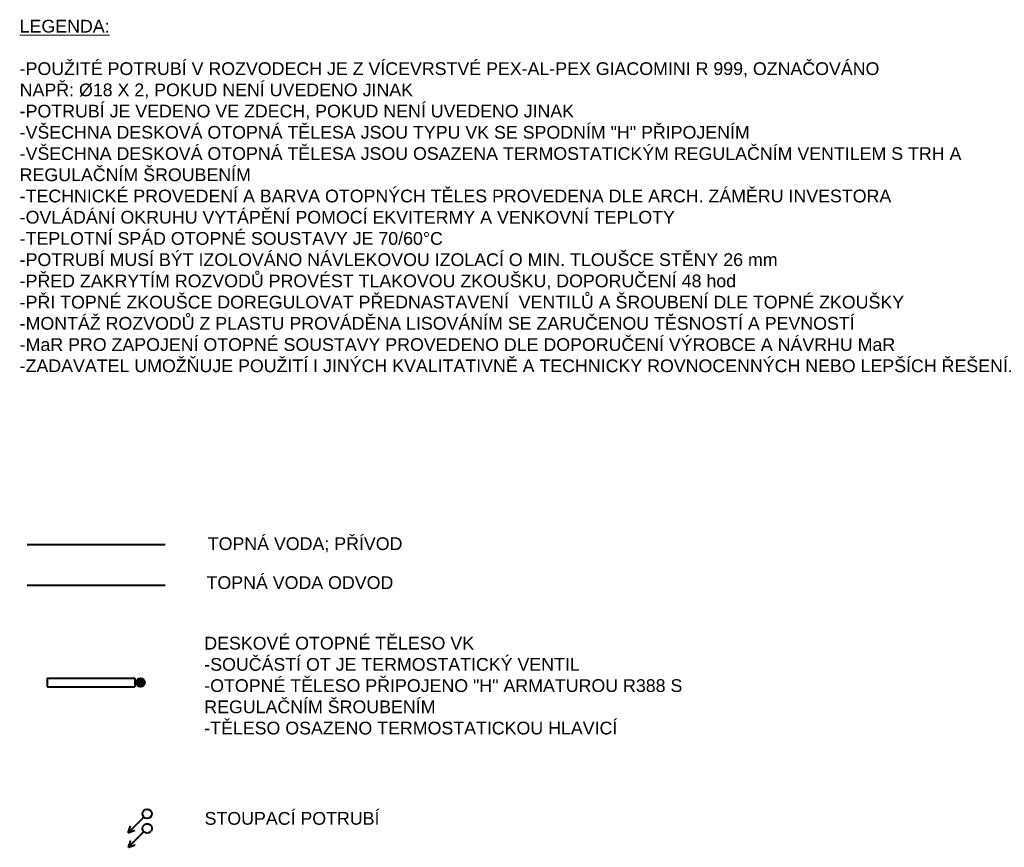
# Model space of a CAD drawing. Header units: millimetres. Extents: x 0 to 1216358, y -266558 to 2852.
# Tile 39 of 76: x 1146162 to 1157762, y -258440 to -248690. Entities that reach past the tile are written whole.
import ezdxf

# ---------------------------------------------------------------- set-up
doc = ezdxf.new("R2010")
doc.units = ezdxf.units.MM
doc.linetypes.add('DASHED', pattern=[0.75, 0.5, -0.25])
for name, color, linetype, lineweight in [('1-UT-POPIS', 7, 'Continuous', 13), ('1-UT-ROZ-ZPATECKA', 6, 'DASHED', 40), ('1-UT-ROZVODY-PRIVOD', 4, 'Continuous', 40), ('1-UT-TELESA', 7, 'Continuous', 40)]:
    doc.layers.add(name, color=color, linetype=linetype, lineweight=lineweight)
doc.styles.add('SPIRITTXTSTYLE1', font='arial.ttf')

# ---------------------------------------------------------------- blocks, each defined once
blk = doc.blocks.new('OT')
at = {"layer": '1-UT-ROZVODY-PRIVOD'}
h = blk.add_hatch(color=7, dxfattribs=at)
h.dxf.hatch_style = 1
h.paths.add_polyline_path([(-20217, -36505, 1), (-20117, -36505, 1)])
at = {"layer": '1-UT-ROZVODY-PRIVOD', "color": 7}
blk.add_circle((-20167, -36505), 50, dxfattribs=at)
at = {"layer": '1-UT-TELESA', "color": 7}
for p, q in [((-20217, -35404), (-20217, -36439)), ((-20117, -35404), (-20217, -35404)), ((-20117, -35404), (-20117, -36439)), ((-20117, -36439), (-20217, -36439))]:
    blk.add_line(p, q, dxfattribs=at)

msp = doc.modelspace()

# ---------------------------------------------------------------- linework, layer by layer
at = {"layer": '1-UT-ROZ-ZPATECKA'}
for p, q in [((1147625.3, -258256.7), (1147441.7, -258440.4)), ((1147441.7, -258440.4), (1147470.5, -258360.6)), ((1147441.7, -258440.4), (1147521.5, -258411.6))]:
    msp.add_line(p, q, dxfattribs=at)
msp.add_circle((1147664.3, -258217.7), 55.2, dxfattribs=at)
msp.add_circle((1147664.3, -258217.7), 55.2, dxfattribs=at)
at = {"layer": '1-UT-ROZVODY-PRIVOD', "color": 6, "linetype": 'Continuous'}
msp.add_line((1147876.9, -254877.7), (1146251.4, -254877.7), dxfattribs=at)
at = {"layer": '1-UT-ROZVODY-PRIVOD', "linetype": 'Continuous'}
msp.add_line((1147876.9, -255354.6), (1146251.4, -255354.6), dxfattribs=at)
at = {"layer": '1-UT-ROZVODY-PRIVOD'}
for p, q in [((1147623.5, -258084.8), (1147439.9, -258268.5)), ((1147439.9, -258268.5), (1147468.7, -258188.7)), ((1147439.9, -258268.5), (1147519.7, -258239.7))]:
    msp.add_line(p, q, dxfattribs=at)
at = {"layer": '1-UT-ROZVODY-PRIVOD', "linetype": 'Continuous'}
msp.add_circle((1147662.5, -258045.8), 55.2, dxfattribs=at)
msp.add_circle((1147662.5, -258045.8), 55.2, dxfattribs=at)

# ---------------------------------------------------------------- block references
at = {"layer": '1-UT-ROZVODY-PRIVOD', "rotation": 90}
msp.add_blockref('OT', (1111080.7, -236331.8), dxfattribs=at)

# ---------------------------------------------------------------- texts
at = {"layer": '1-UT-POPIS', "char_height": 150, "style": 'SPIRITTXTSTYLE1'}
for s, width, heights, insert, attachment_point in [('\\A1;{\\fArial|b0|i0|c238|p34;\\LLEGENDA:\\l\\P\\P-POUŽITÉ POTRUBÍ V ROZVODECH JE Z VÍCEVRSTVÉ PEX-AL-PEX GIACOMINI R 999, OZNAČOVÁNO \\PNAPŘ: %%C18 X 2, POKUD NENÍ UVEDENO JINAK \\P-POTRUBÍ JE VEDENO VE ZDECH, POKUD NENÍ UVEDENO JINAK\\P\\pxt23;-VŠECHNA DESKOVÁ OTOPNÁ TĚLESA JSOU TYPU VK SE SPODNÍM "H" PŘIPOJENÍM\\P\\ptz;-VŠECHNA DESKOVÁ OTOPNÁ TĚLESA JSOU OSAZENA TERMOSTATICKÝM REGULAČNÍM VENTILEM S TRH A REGULAČNÍM ŠROUBENÍM\\P-TECHNICKÉ PROVEDENÍ A BARVA OTOPNÝCH TĚLES PROVEDENA DLE ARCH. ZÁMĚRU INVESTORA\\P-OVLÁDÁNÍ OKRUHU VYTÁPĚNÍ POMOCÍ EKVITERMY A VENKOVNÍ TEPLOTY\\P-TEPLOTNÍ SPÁD OTOPNÉ SOUSTAVY JE 70/60%%DC\\P-POTRUBÍ MUSÍ BÝT IZOLOVÁNO NÁVLEKOVOU IZOLACÍ O MIN. TLOUŠCE STĚNY 26 mm\\P-PŘED ZAKRYTÍM ROZVODŮ PROVÉST TLAKOVOU ZKOUŠKU, DOPORUČENÍ 48 hod\\P-PŘI TOPNÉ ZKOUŠCE DOREGULOVAT PŘEDNASTAVENÍ  VENTILŮ A ŠROUBENÍ DLE TOPNÉ ZKOUŠKY\\P-MONTÁŽ ROZVODŮ Z PLASTU PROVÁDĚNA LISOVÁNÍM SE ZARUČENOU TĚSNOSTÍ A PEVNOSTÍ\\P-MaR PRO ZAPOJENÍ OTOPNÉ SOUSTAVY PROVEDENO DLE DOPORUČENÍ VÝROBCE A NÁVRHU MaR\\P\\A0;\\C1;-ZADAVATEL UMOŽŇUJE POUŽITÍ I JINÝCH\\~KVALITATIVNĚ A TECHNICKY ROVNOCENNÝCH\\~NEBO\\~LEPŠÍCH ŘEŠENÍ.}', 11989.12, [7464.8], (1146161.7, -250768.4), 4), ('{\\fArial|b0|i0|c238|p34;TOPNÁ VODA; PŘÍVOD }', 6113.889, [0], (1149524.3, -254877.2), 5), ('{\\fArial|b0|i0|c238|p34;TOPNÁ VODA ODVOD}', 6113.889, [0], (1149463.5, -255323), 5), ('{\\fArial|b0|i0|c238|p34;DESKOVÉ OTOPNÉ TĚLESO VK\\P-SOUČÁSTÍ OT JE TERMOSTATICKÝ VENTIL\\P-OTOPNÉ TĚLESO PŘIPOJENO "H" ARMATUROU R388 S REGULAČNÍM ŠROUBENÍM\\P-TĚLESO OSAZENO TERMOSTATICKOU HLAVICÍ}', 5741.939, [0], (1148336.4, -256536.6), 4), ('{\\fArial|b0|i0|c238|p34;STOUPACÍ POTRUBÍ }', 6113.889, [0], (1149370.2, -258100.7), 5)]:
    msp.add_mtext_dynamic_manual_height_columns(s, width=width, gutter_width=12.5, heights=heights, dxfattribs=dict(at, insert=insert, attachment_point=attachment_point))

doc.saveas('drawing.dxf')
